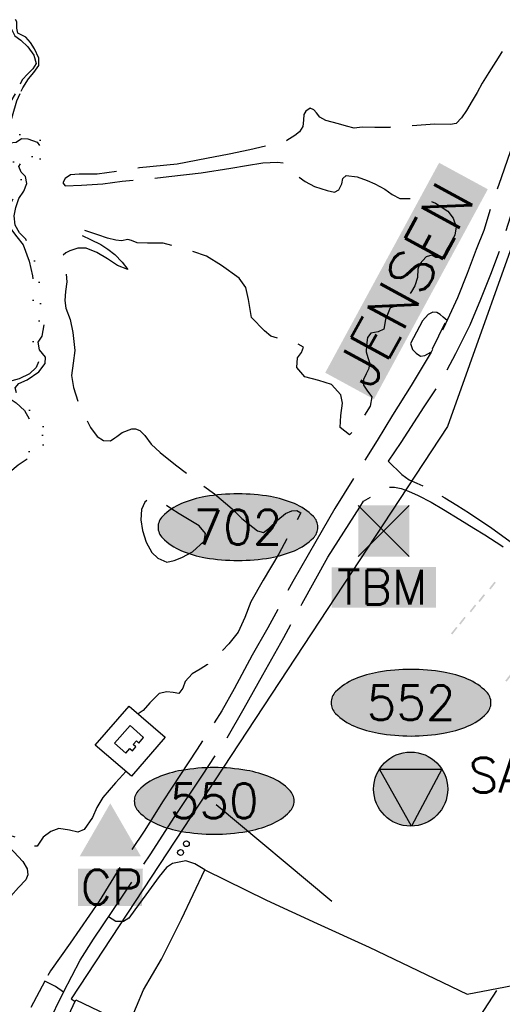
# Model space of a CAD drawing. Header units: feet. Extents: x 30669 to 99318, y 4696 to 26220.
# Tile 57 of 128: x 81908 to 82578, y 15383 to 16749. Entities that reach past the tile are written whole.
import ezdxf
from ezdxf.enums import TextEntityAlignment as Align

# ---------------------------------------------------------------- set-up
doc = ezdxf.new("R2010")
doc.units = ezdxf.units.FT
doc.header["$LTSCALE"] = 600
doc.header["$MEASUREMENT"] = 0
for name, pattern in [('AERO102', [0.4, 0.2, -0.05, 0, -0.05, 0, -0.05, 0, -0.05]), ('AERO5', [0.35, 0.3, -0.05]), ('DASHED', [0.75, 0.5, -0.25])]:
    doc.linetypes.add(name, pattern=pattern)
doc.layers.get('0').update_dxf_attribs({"linetype": 'CONTINUOUS'})
for name, color, linetype in [('ALAImisc', 253, 'CONTINUOUS'), ('ELIF', 253, 'CONTINUOUS'), ('ELIG', 253, 'CONTINUOUS'), ('ELIST', 2, 'CONTINUOUS'), ('ELIST-H', 2, 'CONTINUOUS'), ('ELTWR', 2, 'CONTINUOUS'), ('ELYSP', 251, 'CONTINUOUS'), ('ELYSU', 251, 'CONTINUOUS'), ('EMASK', 155, 'CONTINUOUS'), ('ESPH', 2, 'CONTINUOUS'), ('ESPV', 2, 'CONTINUOUS'), ('ESRGOV', 2, 'CONTINUOUS'), ('ETRGOV', 2, 'CONTINUOUS'), ('ETYSU-', 250, 'CONTINUOUS')]:
    doc.layers.add(name, color=color, linetype=linetype)
doc.styles.add('L100', font='simplex', dxfattribs={"height": 60})
doc.styles.add('L80', font='simplex', dxfattribs={"height": 48})

# ---------------------------------------------------------------- blocks, each defined once
blk = doc.blocks.new('MISC-OBJECT')
blk.add_circle((0, 0), 0.54)
blk = doc.blocks.new('Ovalid')
at = {"layer": 'EMASK'}
h = blk.add_hatch(color=256, dxfattribs=at)
edge = h.paths.add_edge_path()
edge.add_arc((0.1493, 0), 0.0355, 0, 44.8308)
edge.add_arc((0.0788, -0.0701), 0.135, 44.8308, 67.3801)
edge.add_arc((0.0313, -0.184), 0.2583, 67.3801, 80.2078)
edge.add_arc((0, -0.3655), 0.4425, 80.2078, 90)
edge.add_arc((0, -0.3655), 0.4425, 90, 99.7922)
edge.add_arc((-0.0313, -0.184), 0.2583, 99.7922, 112.6199)
edge.add_arc((-0.0788, -0.0701), 0.135, 112.6199, 135.1692)
edge.add_arc((-0.1493, 0), 0.0355, 135.1692, 180)
edge.add_arc((-0.1493, 0), 0.0355, 180, 224.8308)
edge.add_arc((-0.0788, 0.0701), 0.135, 224.8308, 247.3801)
edge.add_arc((-0.0313, 0.184), 0.2583, 247.3801, 260.2078)
edge.add_arc((0, 0.3655), 0.4425, 260.2078, 270)
edge.add_arc((0, 0.3655), 0.4425, 270, 279.7922)
edge.add_arc((0.0313, 0.184), 0.2583, 279.7922, 292.6199)
edge.add_arc((0.0788, 0.0701), 0.135, 292.6199, 315.1692)
edge.add_arc((0.1493, 0), 0.0355, 315.1692, 360)
blk.add_lwpolyline([(0.1848, 0, 0.198145), (0.1745, 0.025, 0.098709), (0.1307, 0.0544, 0.05603), (0.0753, 0.0706, 0.042752), (0, 0.077, 0.042752), (-0.0753, 0.0706, 0.05603), (-0.1307, 0.0544, 0.098709), (-0.1745, 0.025, 0.198145), (-0.1848, 0, 0.198145), (-0.1745, -0.025, 0.098709), (-0.1307, -0.0544, 0.05603), (-0.0753, -0.0706, 0.042752), (0, -0.077, 0.042752), (0.0753, -0.0706, 0.05603), (0.1307, -0.0544, 0.098709), (0.1745, -0.025, 0.198145)], format="xyb", close=True)
at = {"style": 'L80'}
blk.add_attdef('ID', text='', height=0.08, dxfattribs=at).set_placement((0, 0), align=Align.MIDDLE)
blk = doc.blocks.new('TBM')
at = {"layer": 'EMASK', "color": 155}
for points in [[(-0.0591, 0.0591), (-0.0591, -0.0591), (0.0591, 0.0591), (0.0591, -0.0591)], [(-0.1202, -0.0842), (-0.1202, -0.177), (0.1208, -0.0829), (0.1208, -0.177)]]:
    blk.add_solid(points, dxfattribs=at)
at = {"layer": 'ESPV'}
for p, q in [((-0.0591, -0.0591), (0.0591, 0.0591)), ((-0.0591, 0.0591), (0.0591, -0.0591))]:
    blk.add_line(p, q, dxfattribs=at)
at = {"layer": 'ESPV', "style": 'L80'}
blk.add_text('TBM', height=0.08, dxfattribs=at).set_placement((-0.108, -0.1701))
blk = doc.blocks.new('STS_CP')
at = {"layer": 'EMASK'}
blk.add_solid([(-0.0749, -0.0691), (-0.0749, -0.1553), (0.0753, -0.0691), (0.0734, -0.1553)], dxfattribs=at)
at = {"layer": 'ESPH'}
blk.add_solid([(0, 0.0818), (0.0709, -0.0409), (-0.0709, -0.0409)], dxfattribs=at)
at = {"layer": 'ESPH', "style": 'L80'}
blk.add_text('CP', height=0.08, dxfattribs=at).set_placement((-0.0684, -0.152))
blk = doc.blocks.new('traingulation monument')
at = {"layer": 'EMASK'}
h = blk.add_hatch(color=256, dxfattribs=at)
h.paths.add_polyline_path([(51.4, 0, 0.143643), (43.3, 27.8), (1.4, -51.4, 0.406305)])
h.paths.add_polyline_path([(-43.4, 27.6), (43.3, 27.8, 0.547722)])
h.paths.add_polyline_path([(-43.4, 27.6, 0.14236), (-51.4, 0, 0.422166), (1.4, -51.4)])
at = {"layer": 'ESRGOV', "linetype": 'Continuous'}
for p, q in [((-43.4, 27.6), (43.3, 27.8)), ((1.4, -51.4), (-43.4, 27.6)), ((43.3, 27.8), (1.4, -51.4))]:
    blk.add_line(p, q, dxfattribs=at)
at = {"layer": 'ESRGOV'}
blk.add_circle((0, 0), 51.4, dxfattribs=at)
at = {"layer": 'ESRGOV', "linetype": 'Continuous'}
blk.add_solid([(-43.4, 27.6), (43.3, 27.8), (1.4, -51.4)], dxfattribs=at)
blk = doc.blocks.new('FND-GOVT PRI TRI MON')
at = {"layer": 'EMASK', "xscale": 0.0016666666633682, "yscale": 0.0016666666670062, "zscale": 0.0016666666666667}
blk.add_blockref('traingulation monument', (0, 0), dxfattribs=at)

msp = doc.modelspace()

# ---------------------------------------------------------------- hatches: boundary and pattern name
at = {"layer": 'ELIST', "linetype": 'DASHED'}
h = msp.add_hatch(color=256, dxfattribs=at)
h.paths.add_polyline_path([(82904.3, 15747.5), (82897, 15738.1), (82898.9, 15736.7), (82906.2, 15746.1)])
h.paths.add_polyline_path([(82860.2, 15712), (82852.9, 15702.7), (82854.8, 15701.2), (82862.1, 15710.6)])
h.paths.add_polyline_path([(82832, 15679.5), (82824.7, 15670.1), (82826.5, 15668.7), (82833.8, 15678)])
h.paths.add_polyline_path([(82807.9, 15651), (82800.6, 15641.6), (82802.4, 15640.1), (82809.7, 15649.5)])
h.paths.add_polyline_path([(82783.5, 15605.8), (82776.2, 15596.4), (82778, 15595), (82785.4, 15604.4)])
h.paths.add_polyline_path([(82664.8, 15775.6), (82657.5, 15766.3), (82659.3, 15764.8), (82666.7, 15774.2)])
h.paths.add_polyline_path([(82690.4, 15806.5), (82683.1, 15797.1), (82684.9, 15795.7), (82692.2, 15805)])
h.paths.add_polyline_path([(82718.1, 15838.5), (82710.8, 15829.2), (82712.7, 15827.7), (82720, 15837.1)])
h.paths.add_polyline_path([(82642.8, 15904.2), (82635.5, 15894.9), (82637.3, 15893.4), (82644.6, 15902.8)])
h.paths.add_polyline_path([(82615, 15871.3), (82607.7, 15861.9), (82609.6, 15860.4), (82616.9, 15869.8)])
h.paths.add_polyline_path([(82589.3, 15841.6), (82582, 15832.2), (82583.9, 15830.8), (82591.2, 15840.2)])
h.paths.add_polyline_path([(82514, 15907), (82506.7, 15897.7), (82508.5, 15896.2), (82515.8, 15905.6)])
h.paths.add_polyline_path([(82525.3, 15920.8), (82518, 15911.5), (82519.8, 15910), (82527.1, 15919.4)])
h.paths.add_polyline_path([(82539.9, 15937.8), (82532.6, 15928.4), (82534.4, 15927), (82541.7, 15936.3)])
h.paths.add_polyline_path([(82552.1, 15952.2), (82544.8, 15942.8), (82546.7, 15941.3), (82554, 15950.7)])
h.paths.add_polyline_path([(82567, 15969.5), (82559.7, 15960.1), (82561.6, 15958.7), (82568.9, 15968.1)])
at = {"layer": 'ELIST-H'}
h = msp.add_hatch(color=256, dxfattribs=at)
h.paths.add_polyline_path([(80251.7, 22785.7), (80269.8, 22785.7), (80269.8, 22779.3), (80251.7, 22779.3)])
h.paths.add_polyline_path([(80004.3, 21959.2), (80011.4, 21965.6), (80017.6, 21958.7), (80010.6, 21952.3)])
h.paths.add_polyline_path([(79978.6, 23122.5), (79967.6, 23102.4), (79977, 23097.2), (79988, 23117.3)])
h.paths.add_polyline_path([(80152.6, 22986.3), (80151, 22970.6), (80160.8, 22969.6), (80162.4, 22985.3)])
h.paths.add_polyline_path([(80133.4, 22941.6), (80131.6, 22921.3), (80142.7, 22920.4), (80144.5, 22940.6)])
h.paths.add_polyline_path([(80137, 22967.5), (80135.1, 22945.3), (80144.5, 22944.5), (80146.5, 22966.7)])
h.paths.add_polyline_path([(80343.7, 22815.7), (80443.5, 22817.2), (80443.9, 22789.2), (80438.6, 22789.2), (80438.8, 22776.4), (80422, 22776.2), (80421.8, 22790), (80344.1, 22788.8)])
h.paths.add_polyline_path([(80149.1, 22806.3), (80148.6, 22784), (80158.2, 22783.7), (80158.8, 22806.1)])
h.paths.add_polyline_path([(80173, 22785.3), (80249.2, 22785.8), (80249, 22815.8), (80172.8, 22815.2)])
h.paths.add_polyline_path([(79872.2, 22585.5), (79874.9, 22565.1), (79886.8, 22566.6), (79884.1, 22587.1)])
h.paths.add_polyline_path([(79999.8, 22809.4), (80074.2, 22811.5), (80075.1, 22779.1), (80000.8, 22777.1)])
h.paths.add_polyline_path([(79547.3, 23723.4), (79606.4, 23720.4), (79609.2, 23775.7), (79582.4, 23777), (79581.6, 23760), (79549.2, 23761.7)])
h.paths.add_polyline_path([(79881.7, 23090.5), (79833.9, 23077.1), (79844.5, 23039.2), (79858.7, 23043.2), (79862.7, 23029), (79881.6, 23034.4), (79874.9, 23058.1), (79889.6, 23062.2)])
h.paths.add_polyline_path([(79708.5, 22977.3), (79726.4, 22961.9), (79733.5, 22970.3), (79715.6, 22985.7)])
h.paths.add_polyline_path([(79717.2, 22917.4), (79717, 22866.3), (79677.4, 22866.5), (79677.5, 22890.2), (79681.9, 22890.2), (79682, 22917.6)])
h.paths.add_polyline_path([(79727.4, 22821.1), (79748.1, 22816.8), (79744.5, 22799.4), (79723.8, 22803.7)])
h.paths.add_polyline_path([(79610.6, 22805.7), (79627.5, 22814.5), (79633.7, 22802.6), (79616.8, 22793.8)])
h.paths.add_polyline_path([(79625.6, 22776.7), (79606.4, 22699.9), (79574.7, 22707.8), (79593.9, 22784.6)])
h.paths.add_polyline_path([(79120.3, 22412.8), (79112.9, 22375.1), (79153.6, 22367.1), (79158.2, 22390.6), (79160.9, 22390.1), (79163.7, 22404.2)])
h.paths.add_polyline_path([(79525.2, 21998.8), (79529.1, 21985.1), (79537.8, 21987.6), (79534, 22001.3)])
h.paths.add_polyline_path([(79581.5, 22004), (79601.6, 22008), (79605.7, 21987.6), (79585.6, 21983.6)])
h.paths.add_polyline_path([(79541.6, 21985.8), (79575.2, 21994.8), (79581.1, 21972.7), (79547.5, 21963.7)])
h.paths.add_polyline_path([(79364.9, 22001.6), (79351.1, 21984.3), (79360.7, 21976.7), (79374.4, 21993.9)])
h.paths.add_polyline_path([(79307.2, 22006.9), (79303.6, 21989.3), (79321.6, 21985.6), (79325.2, 22003.1)])
h.paths.add_polyline_path([(79123.8, 21935.6), (79148, 21907.6), (79140.6, 21901.2), (79116.4, 21929.2)])
h.paths.add_polyline_path([(79216, 21875.7), (79248.3, 21822.7), (79236, 21815.2), (79203.7, 21868.2)])
h.paths.add_polyline_path([(79415.6, 21685.9), (79396, 21669.1), (79403.5, 21660.3), (79423.2, 21677.1)])
h.paths.add_polyline_path([(79645.6, 21554.6), (79633.9, 21547), (79639.8, 21537.9), (79651.5, 21545.5)])
h.paths.add_polyline_path([(79585.5, 21527.4), (79566.7, 21520.6), (79572.9, 21503.4), (79591.7, 21510.1)])
h.paths.add_polyline_path([(79561.3, 21507.7), (79555.1, 21461.7), (79528, 21465.4), (79534.3, 21511.3)])
h.paths.add_polyline_path([(79591.1, 21443.3), (79612.1, 21409.2), (79593.8, 21397.8), (79572.8, 21431.9)])
h.paths.add_polyline_path([(79617.2, 21401.2), (79638.4, 21369), (79622.9, 21358.9), (79601.8, 21391)])
h.paths.add_polyline_path([(79661.3, 21364.4), (79620.8, 21343.1), (79630.3, 21325), (79670.8, 21346.3)])
h.paths.add_polyline_path([(79657.7, 21296), (79684.2, 21259.3), (79663.3, 21244.2), (79636.8, 21280.9)])
h.paths.add_polyline_path([(79701.8, 21233.3), (79728.7, 21196.3), (79707.3, 21180.7), (79680.4, 21217.7)])
h.paths.add_polyline_path([(79792.7, 21322.3), (79821.9, 21260.9), (79832.1, 21265.7), (79826.9, 21276.6), (79829.9, 21278), (79808.6, 21322.6), (79804.2, 21320.5), (79801.4, 21326.4)])
h.paths.add_polyline_path([(79815.1, 21255.9), (79830.5, 21228.6), (79841.7, 21235), (79826.3, 21262.3)])
h.paths.add_polyline_path([(79773.6, 21229.3), (79747.3, 21204.7), (79727.6, 21225.7), (79753.9, 21250.3)])
h.paths.add_polyline_path([(79747.1, 21171.2), (79771.6, 21134.5), (79751, 21120.7), (79726.4, 21157.3)])
h.paths.add_polyline_path([(79792.1, 21104), (79821.3, 21069.7), (79802, 21053.4), (79772.9, 21087.7)])
h.paths.add_polyline_path([(79839.6, 21045.7), (79868.3, 21009.7), (79847.8, 20993.4), (79819.1, 21029.4)])
h.paths.add_polyline_path([(79891.5, 20980), (79916.4, 20949.8), (79898, 20934.5), (79873.1, 20964.7)])
h.paths.add_polyline_path([(79945.2, 20924.6), (79967.6, 20889.8), (79946.8, 20876.4), (79924.3, 20911.2)])
h.paths.add_polyline_path([(80013.1, 20803.2), (80020.4, 20787.5), (80029.9, 20792), (80027.4, 20797.1), (80037.5, 20801.8), (80032.7, 20812), (80024.7, 20808.3), (80024.6, 20808.6)])
h.paths.add_polyline_path([(79972.1, 20974.1), (80009.8, 20929.3), (79997.8, 20919.2), (79960.1, 20964.1)])
h.paths.add_polyline_path([(80041.9, 20897.2), (80004.1, 20870), (80019.3, 20848.8), (80057.1, 20876)])
h.paths.add_polyline_path([(80013.9, 20843.4), (79981.9, 20823.7), (79996.7, 20799.7), (80028.7, 20819.5)])
h.paths.add_polyline_path([(80134.9, 20728.8), (80071.9, 20688), (80048.1, 20724.7), (80111.1, 20765.6)])
h.paths.add_polyline_path([(80222.7, 20592.4), (80187.9, 20573), (80172.4, 20600.7), (80207.2, 20620.1)])
h.paths.add_polyline_path([(79549.4, 20420.7), (79567.2, 20348.9), (79603.9, 20358), (79586.1, 20429.8)])
h.paths.add_polyline_path([(79744, 20288.6), (79744.6, 20269.4), (79760.2, 20269.9), (79759.6, 20289.1)])
h.paths.add_polyline_path([(79736.5, 20320.9), (79731.6, 20366), (79755.4, 20368.6), (79755.1, 20371.4), (79771, 20373.1), (79773.9, 20345.9), (79764, 20344.8), (79766.2, 20324.1)])
h.paths.add_polyline_path([(79918.1, 20440.9), (79836.2, 20440.2), (79836.4, 20409), (79864.8, 20409.2), (79864.9, 20401.6), (79895.9, 20401.9), (79895.9, 20409.6), (79918.4, 20409.8)])
h.paths.add_polyline_path([(79916.6, 20461.4), (79929.3, 20462.4), (79930.2, 20451.3), (79917.4, 20450.3)])
h.paths.add_polyline_path([(79245.4, 20912.4), (79236.5, 20905.1), (79244, 20895.9), (79252.9, 20903.3)])
h.paths.add_polyline_path([(79217.4, 20949.4), (79179.6, 20919.1), (79203.5, 20889.1), (79241.4, 20919.4)])
h.paths.add_polyline_path([(78981.1, 20919.8), (78976, 20855.2), (79009.5, 20852.6), (79007.8, 20831.5), (79051.4, 20828), (79053.6, 20855.6), (79024.6, 20857.9), (79025.9, 20875.3), (79010.4, 20876.6), (79013.6, 20917.2)])
h.paths.add_polyline_path([(78709.4, 21050.1), (78695.6, 21040.7), (78703.4, 21029.2), (78717.2, 21038.6)])
h.paths.add_polyline_path([(78744.3, 21075.1), (78695, 21041.2), (78675.6, 21069.4), (78690.6, 21079.8), (78703, 21061.7), (78737.3, 21085.3)])
h.paths.add_polyline_path([(78515.5, 20729.7), (78490.1, 20700.1), (78482.4, 20706.7), (78487.2, 20712.4), (78476.8, 20721.4), (78498, 20746.2), (78505.8, 20739.5), (78505, 20738.6)])
h.paths.add_polyline_path([(78504, 20774.3), (78517.5, 20761.1), (78510.2, 20753.5), (78496.6, 20766.7)])
h.paths.add_polyline_path([(78496.4, 20799.9), (78529.4, 20770.1), (78522.5, 20762.4), (78489.5, 20792.3)])
h.paths.add_polyline_path([(78070.7, 20134), (78112.2, 20138.9), (78115.6, 20109.9), (78074.1, 20105)])
h.paths.add_polyline_path([(80270.4, 20460.2), (80289.6, 20424.9), (80281.9, 20420.7), (80286.2, 20412.7), (80270.3, 20404.1), (80246.8, 20447.5)])
h.paths.add_polyline_path([(80172.6, 20195.6), (80189.9, 20161.3), (80183.3, 20158), (80166, 20192.3)])
h.paths.add_polyline_path([(79019.2, 20100.1), (79009.2, 20044.9), (79056.5, 20036.4), (79065.7, 20091.8)], flags=17)
h.paths.add_polyline_path([(78920.8, 20087.7), (78913.3, 20048.5), (78938, 20043.8), (78945.5, 20083)], flags=17)
h.paths.add_polyline_path([(78654.5, 20038.6), (78694, 20033.2), (78698.9, 20071.9), (78682.6, 20074.2), (78681.5, 20066.4), (78658.7, 20069.5)], flags=17)
h.paths.add_polyline_path([(78667.1, 20153), (78661.9, 20127.9), (78675.7, 20125.1), (78680.7, 20150.4)], flags=17)
h.paths.add_polyline_path([(78669.1, 20182), (78698.2, 20161.5), (78687.5, 20146.3), (78658.4, 20166.8)], flags=17)
h.paths.add_polyline_path([(78684.7, 20108.6), (78687.4, 20128.2), (78678.3, 20129.5), (78675.6, 20109.9)], flags=17)
h.paths.add_polyline_path([(78722.2, 20136.2), (78719.6, 20113.6), (78742.1, 20111.1), (78744.7, 20133.7)], flags=17)
h.paths.add_polyline_path([(78719, 20188.8), (78730.3, 20204.3), (78717, 20214), (78705.7, 20198.5)], flags=17)
h.paths.add_polyline_path([(78782.2, 20207.4), (78772.7, 20194.7), (78782.5, 20187.3), (78792.1, 20200)], flags=17)
h.paths.add_polyline_path([(78784.2, 20187.9), (78775.1, 20175.9), (78785.5, 20168), (78794.5, 20180.2)], flags=17)
h.paths.add_polyline_path([(78742.9, 20096.6), (78740.3, 20074.1), (78714.7, 20077), (78715.7, 20085.6), (78716.7, 20085.5), (78718.3, 20099.5)], flags=17)
h.paths.add_polyline_path([(83136.4, 21835.4), (83173.3, 21813.2), (83158.9, 21789.3), (83122.1, 21811.5)])
h.paths.add_polyline_path([(83214.9, 21805.5), (83236.7, 21802.9), (83234.5, 21785.1), (83212.7, 21787.7)])
h.paths.add_polyline_path([(82263.6, 22332.6), (82255, 22257.1), (82293.1, 22252.8), (82301.7, 22328.3)])
h.paths.add_polyline_path([(82210.5, 22286.1), (82207.9, 22261.2), (82230.8, 22258.8), (82233.4, 22283.7)])
h.paths.add_polyline_path([(82136, 22158.2), (82133.8, 22085), (82097.5, 22086.1), (82099.6, 22159.3)])
h.paths.add_polyline_path([(82776.5, 22178.9), (82774.4, 22160.2), (82757.5, 22162.1), (82759.6, 22180.8)])
h.paths.add_polyline_path([(82846.7, 22156.3), (82804, 22163.9), (82801, 22147.3), (82780.5, 22150.9), (82777.2, 22132.6), (82797.2, 22129), (82795.4, 22119.3), (82837.5, 22111.8), (82838.8, 22119.3), (82845, 22118.2), (82848, 22135.2), (82843.1, 22136.1)])
h.paths.add_polyline_path([(82471.8, 22190.9), (82553.3, 22193.3), (82555.2, 22125.4), (82509.9, 22124.1), (82509.7, 22130), (82492.1, 22129.5), (82492, 22135.4), (82473.4, 22134.9)])
h.paths.add_polyline_path([(82469, 22274.9), (82532.3, 22276.3), (82533, 22244.8), (82469.7, 22243.4)])
h.paths.add_polyline_path([(82673.1, 22828.5), (82743.9, 22830.3), (82744.7, 22801.2), (82673.8, 22799.3)])
h.paths.add_polyline_path([(82585.2, 22834.5), (82589, 22823.7), (82579.2, 22820.2), (82575.4, 22831)])
h.paths.add_polyline_path([(82452.7, 22948.6), (82464.2, 22936.6), (82455.1, 22927.8), (82443.5, 22939.8)])
h.paths.add_polyline_path([(82321.8, 23031.3), (82323.2, 22890.4), (82279.3, 22890), (82277.9, 23030.8)])
h.paths.add_polyline_path([(78771, 16765.8), (78790.5, 16764.5), (78791.5, 16779.8), (78771.9, 16781)])
h.paths.add_polyline_path([(78780.4, 17113.5), (78797.9, 17112.7), (78797.1, 17095.1), (78779.6, 17095.9)])
h.paths.add_polyline_path([(78796.2, 17142.9), (78796.2, 17151.2), (78789.2, 17151.2), (78789.2, 17142.9)])
h.paths.add_polyline_path([(78795.5, 17192.9), (78795.6, 17184.1), (78789.3, 17184), (78789.2, 17192.8)])
h.paths.add_polyline_path([(78805.1, 17295), (78806, 17311.9), (78788.8, 17312.8), (78787.9, 17295.9)])
h.paths.add_polyline_path([(78797.8, 17342.6), (78798, 17351.5), (78804.7, 17351.3), (78804.5, 17342.4)])
h.paths.add_polyline_path([(78798.4, 17392.1), (78798.3, 17384), (78804.9, 17384), (78805, 17392)])
h.paths.add_polyline_path([(78967.4, 17284.8), (78967.4, 17276.5), (78973.4, 17276.4), (78973.5, 17284.8)])
h.paths.add_polyline_path([(78967.3, 17244), (78966.7, 17235.2), (78973.8, 17234.7), (78974.3, 17243.4)])
h.paths.add_polyline_path([(78958.4, 17205.4), (78957.6, 17188.6), (78975.1, 17187.8), (78975.5, 17204.6)])
h.paths.add_polyline_path([(78921.8, 17118.2), (78932.3, 17114.6), (78935.2, 17125), (78925.3, 17128.4)])
h.paths.add_polyline_path([(79714.9, 18055.8), (79682.8, 18017.8), (79735.1, 17973.5), (79755.3, 17997.8), (79718.2, 18029.1), (79730, 18043.1)])
h.paths.add_polyline_path([(80106.1, 16637.9), (80138.5, 16614.4), (80151, 16631.7), (80135.8, 16642.7), (80137.5, 16645.1), (80124, 16654.9), (80122.4, 16652.7), (80118.8, 16655.3)])
h.paths.add_polyline_path([(80213.8, 17943.9), (80200.4, 17928.2), (80207.1, 17922.5), (80208.5, 17924.2), (80216.2, 17917.6), (80228.2, 17931.7)])
edge = h.paths.add_edge_path(flags=17)
edge.add_line((78780.2, 20205.9), (78783.5, 20210.1))
edge.add_line((78783.5, 20210.1), (78780.2, 20205.9))
edge.add_line((78780.2, 20205.9), (78770.6, 20213.3))
edge.add_line((78770.6, 20213.3), (78773.9, 20217.5))
edge = h.paths.add_edge_path(flags=17)
edge.add_line((78778.7, 20183.2), (78782.1, 20187.6))
edge.add_line((78782.1, 20187.6), (78778.7, 20183.2))
edge.add_line((78778.7, 20183.2), (78769.7, 20190))
edge.add_line((78769.7, 20190), (78773, 20194.4))
h.paths.add_polyline_path([(78778.7, 20183.2), (78782.1, 20187.6)], flags=16)
edge = h.paths.add_edge_path()
edge.add_line((78784.4, 20168.9), (78780.4, 20163.5))
edge.add_line((78780.4, 20163.5), (78771.5, 20170.3))
edge.add_line((78771.5, 20170.3), (78775.6, 20175.6))
edge.add_line((79062.6, 20072.8), (79071.7, 20071.3))
edge.add_line((79071.7, 20071.3), (79064.7, 20029.3))
edge.add_line((79064.7, 20029.3), (79010.5, 20039))
edge.add_line((79010.5, 20039), (79011.5, 20044.5))
edge.add_line((78937.1, 20043.9), (78937, 20043.1))
edge.add_line((78937, 20043.1), (78913.8, 20047.6))
edge.add_line((78913.8, 20047.6), (78913.9, 20048.3))
edge.add_line((78655, 20042.5), (78649.2, 20043.3))
edge.add_line((78649.2, 20043.3), (78650.6, 20053.2))
edge.add_line((78650.6, 20053.2), (78656.4, 20052.4))
edge.add_line((78780.1, 20227.4), (78773, 20218.2))
edge.add_line((78773, 20218.2), (78785.9, 20208.2))
edge.add_line((78785.9, 20208.2), (78796.8, 20223.5))
edge.add_line((78796.8, 20223.5), (78791.7, 20227.4))
h.paths.add_polyline_path([(82333.1, 22928.9), (82388.3, 22929), (82388.3, 22947), (82333.1, 22946.9)], flags=9)

# ---------------------------------------------------------------- linework, layer by layer
at = {"layer": 'ALAImisc', "linetype": 'Continuous', "elevation": -54.7, "flags": 128}
msp.add_lwpolyline([(82569.7, 15402.7), (82552.6, 15376.4), (82522, 15330.2), (82938.7, 14975.9), (82963.1, 15004.7), (82974.5, 15014.9), (83111.3, 15171.6), (83131.4, 15191.4), (83150.5, 15203.7), (83170.6, 15212.1), (83195.5, 15216.7), (83218.9, 15216.9), (83241.9, 15212.4), (83261.7, 15205), (83290.1, 15188.7)], dxfattribs=at)
at = {"layer": 'ELIF', "linetype": 'Continuous', "elevation": -54.7, "flags": 128}
for points in [[(82764.5, 16532.1), (82621.5, 16520.1), (82501.8, 16184.5), (81979.6, 15391.1), (81985.1, 15387.1)], [(82180.6, 15660.5), (82341.2, 15526.6)]]:
    msp.add_lwpolyline(points, dxfattribs=at)
msp.add_lwpolyline([(82059.9, 15797.1), (82109.9, 15754), (82063.1, 15699.8), (82013.1, 15742.8), (82059.9, 15797.1)], close=True, dxfattribs=at)
at = {"layer": 'ELIG', "linetype": 'Continuous', "elevation": -54.7, "flags": 128}
msp.add_lwpolyline([(82498.3, 16327.9), (82480.8, 16291.9)], dxfattribs=at)
at = {"layer": 'ELIST', "linetype": 'Continuous', "elevation": -54.7, "flags": 128}
for points in [[(82061.4, 15769.9), (82039.9, 15745.7), (82055.5, 15731.7), (82061.1, 15738.3), (82064.9, 15735), (82069.5, 15740.3), (82065.6, 15743.6), (82070.2, 15748.7), (82073.5, 15745.7), (82080.2, 15753.2), (82061.4, 15769.9)], [(82050.9, 15358.7), (82012, 15277.1), (81963.9, 15299.9), (81978.1, 15329.7), (81961.5, 15337.6), (81986.2, 15389.5), (82050.9, 15358.7)]]:
    msp.add_lwpolyline(points, close=True, dxfattribs=at)
at = {"layer": 'ELTWR', "linetype": 'AERO102', "elevation": -54.7, "flags": 128}
for points in [[(81910.4, 16649.8), (81912.6, 16654.5), (81920.6, 16666.9), (81927.6, 16675.7), (81934.6, 16685.3), (81934.8, 16695.5), (81928.9, 16708.4), (81923.2, 16717), (81916.5, 16724.7), (81912, 16726.9), (81905.4, 16730.3), (81904, 16737.2), (81904.1, 16746), (81899.7, 16753.8), (81895.1, 16758.5), (81893.6, 16766.7), (81896.6, 16771), (81902.4, 16775.1), (81906.8, 16783.6), (81907, 16793.2), (81905.7, 16800.4), (81909.3, 16807.7), (81918.4, 16818.9), (81922.3, 16826), (81927.2, 16838.1), (81931.8, 16850.4), (81933.9, 16863.7), (81932.3, 16874.7), (81933.9, 16881.4), (81938.5, 16883), (81947.3, 16881.6), (81958.8, 16876.2), (81968.6, 16869.8), (81980.4, 16864.5), (81988.9, 16866.3), (81999.7, 16870.5), (82010.6, 16874.9), (82020.6, 16881.2), (82028.2, 16890.6), (82036.5, 16902.9), (82042.6, 16914.4), (82045.5, 16924), (82045.4, 16936.9), (82042.1, 16948.5), (82035, 16954.7), (82034.1, 16959.9), (82039.7, 16967), (82048.6, 16975), (82055.9, 16980.9), (82064.1, 16985.6), (82067.6, 16986.6), (82071.4, 16991), (82073.3, 17001.3), (82077.7, 17015), (82076.3, 17018.3), (82070.4, 17015.2), (82067.9, 17008.2), (82063.6, 17000.4), (82054.6, 16989.7), (82044.8, 16984.1), (82031.7, 16977.7), (82025, 16969.8), (82019, 16959.5), (82020.5, 16950.4), (82028.7, 16942.6), (82033.9, 16937.7), (82036.3, 16925.9), (82034.7, 16915.3), (82035.7, 16907.1), (82030.6, 16901.9), (82025.5, 16894.4), (82016.1, 16883.4), (82005.8, 16880.6), (81998.1, 16880.3), (81992.8, 16875.5), (81986.5, 16868.8), (81978, 16871.1), (81967.2, 16878.9), (81953.9, 16888.4), (81939.6, 16894.4), (81929.6, 16893), (81926, 16887.1), (81923.8, 16881.3), (81920.8, 16876.7), (81923.5, 16870.9), (81926.1, 16861.7), (81923.9, 16850.4), (81918, 16840.5), (81913.2, 16834.2), (81913, 16827.3), (81910.1, 16821.8), (81903.9, 16816.7), (81897.7, 16807.1), (81893.8, 16797.7), (81898.6, 16791.5), (81901.5, 16788.2), (81897.4, 16781.8), (81890.2, 16776.5), (81886.8, 16770), (81886.2, 16758.1), (81890.6, 16751.6), (81894.9, 16739.4), (81901.5, 16726.6), (81909.8, 16720.4), (81919.6, 16711.2), (81928, 16699.7), (81931.1, 16688.1), (81926.3, 16680.9), (81919.3, 16673.8), (81911.4, 16665.2), (81904.1, 16650.1), (81903.5, 16649.1)], [(81901.8, 16646.1), (81896, 16636), (81891.8, 16621.6), (81887.5, 16604.9), (81885.6, 16595.1), (81888.3, 16583.8), (81893.9, 16578), (81903.4, 16579.2), (81910.8, 16584.2), (81919.5, 16583.6), (81932.3, 16578.8), (81941.3, 16568), (81937.1, 16559.8), (81929.8, 16557.3), (81922.1, 16560.4), (81912.4, 16561.6), (81901.4, 16555), (81896.5, 16546.6), (81905.9, 16536.5), (81910.3, 16527.9), (81907.7, 16514.7), (81900.3, 16503.5), (81893.6, 16489.7), (81891.5, 16476.8), (81894.2, 16470), (81896.9, 16457.2), (81904.4, 16447.5), (81912.9, 16436.5), (81921.1, 16414), (81925.9, 16393.4), (81927.8, 16374.6), (81926.2, 16364.4), (81928, 16352.6), (81932.2, 16343.3), (81935.5, 16334.9), (81933.6, 16321.2), (81929.4, 16307.7), (81926.3, 16300.9), (81928.3, 16292.4), (81933.3, 16283.5), (81935.1, 16276.9), (81931.2, 16266.5), (81922, 16257.6), (81907.3, 16250.9), (81892.2, 16246.5), (81887.8, 16240.5), (81888.3, 16229.4), (81893.5, 16223.8), (81903.2, 16217.7), (81915, 16206.7), (81923, 16192.7), (81930.3, 16181.2), (81937.3, 16177.1), (81940.3, 16172.1), (81935.4, 16164), (81921, 16150), (81905.5, 16139.3), (81892.5, 16130.2), (81882.4, 16117.9), (81877.9, 16105.3), (81878.9, 16097.7), (81880.9, 16087.1), (81882.7, 16079.4), (81880.3, 16066.2), (81872.6, 16054.4), (81868.1, 16048.9), (81863.5, 16043.3), (81855.5, 16039.5), (81847.2, 16039.9), (81834.9, 16039.9), (81828.3, 16036.9), (81820.3, 16034.3), (81814, 16033.1), (81809.8, 16030.1), (81803.7, 16027.5), (81801, 16021.4), (81801.5, 16016), (81798.8, 16010.9), (81795, 16005.3), (81798.7, 15998.7), (81800.5, 15993.2), (81802.8, 15985.5), (81809.8, 15976.7), (81814.3, 15968), (81812.8, 15955.1), (81809.8, 15946), (81802.9, 15937.8), (81794.5, 15937.5), (81780, 15936.9), (81768.4, 15931.9), (81750.5, 15921.5), (81742.8, 15915.2), (81733.8, 15911.9), (81727.1, 15910.5), (81721, 15908.2), (81720.8, 15904.3), (81729.9, 15899.4)], [(81729.9, 15899.4), (81742.4, 15902.4), (81753.2, 15907.7), (81763.8, 15915.6), (81775.9, 15921.7), (81786.4, 15923), (81798.5, 15922.2), (81808.1, 15926.1), (81817, 15938), (81822.1, 15955), (81819.1, 15972), (81812.8, 15985.1), (81812.6, 16006.2), (81824.5, 16024.3), (81839.8, 16031.7), (81856.9, 16033.9), (81868.1, 16036.7), (81875.7, 16046.2), (81883.3, 16061.6), (81887.4, 16074), (81887.9, 16085.4), (81885.5, 16097.9), (81887.7, 16110.8), (81894.3, 16122), (81905.9, 16131.5), (81926.4, 16144.9), (81935.3, 16154.4), (81945.9, 16164), (81948.5, 16171.4), (81945.7, 16179), (81936.5, 16189.6), (81924, 16203.4), (81916.3, 16216.9), (81904.3, 16229.3), (81902, 16238.1), (81906.8, 16244.3), (81918.6, 16249.6), (81934.9, 16260.4), (81943.6, 16272.2), (81943.8, 16280.7), (81935.7, 16291), (81933.9, 16301.7), (81939.2, 16310.1), (81942, 16325.9), (81938.9, 16348), (81935.1, 16364.5), (81935.1, 16384.7), (81930.1, 16409.4), (81923.7, 16429.1), (81916.9, 16444.3), (81908, 16453.2), (81901.9, 16463.9), (81900.6, 16476.7), (81902.6, 16488.3), (81907.1, 16501.1), (81914, 16511), (81918.1, 16521.6), (81916.3, 16531.6), (81910.1, 16537.6), (81907, 16545.3), (81911.5, 16551.8), (81920.5, 16554.9), (81930.8, 16553.5), (81937.9, 16556.3), (81942, 16562.1), (81943, 16570.5), (81940.1, 16578.8), (81933.3, 16584.9), (81921.2, 16589.3), (81908.4, 16589.5), (81899.3, 16588.3), (81894.7, 16593), (81894.5, 16600.5), (81898.2, 16615.6), (81904.4, 16636.5), (81909, 16646.6)]]:
    msp.add_lwpolyline(points, dxfattribs=at)
at = {"layer": 'ELYSP', "linetype": 'Continuous', "elevation": -54.7, "flags": 128}
for points in [[(82130.7, 15271.6), (82078.3, 15295.8), (82060.4, 15357.1), (82079.9, 15403.5), (82105, 15446), (82132.7, 15501.3), (82165.3, 15569.7), (82250.7, 15528), (82320.8, 15495.5), (82393.1, 15462.7), (82529.3, 15397.3), (82613.7, 15413.5)], [(81947.2, 15356.1), (81968.9, 15400.1), (81957.7, 15408.3), (81943, 15415.7), (81923.7, 15378.8)]]:
    msp.add_lwpolyline(points, dxfattribs=at)
at = {"layer": 'ELYSU', "linetype": 'AERO5', "elevation": -54.7, "flags": 128}
for points in [[(82770.6, 16844.6), (82751.5, 16823.3), (82727.9, 16794.8), (82709, 16771.3), (82684.8, 16738.8), (82656.7, 16699.6), (82635.7, 16666.5), (82616.9, 16633.5), (82606.2, 16608.9), (82589.1, 16567.2), (82576.5, 16529.6), (82563.7, 16493.3), (82552.4, 16456.6), (82541.8, 16430.1), (82529, 16397), (82515.8, 16363.2), (82499.2, 16327), (82479.1, 16288), (82451.6, 16241.5), (82425.6, 16200.4), (82404.2, 16165.3), (82373.9, 16117), (82345.5, 16070.8), (82319.1, 16025), (82287, 15969.7), (82252.5, 15905.3), (82230.8, 15867.7), (82205.7, 15821.1), (82188.9, 15790.5), (82154.4, 15737.2), (82130.2, 15700.7), (82107.3, 15665.4), (82080.7, 15623.4), (82047.3, 15573.3), (82018.5, 15526.4), (81978.1, 15468.2), (81950.7, 15429.9), (81943, 15415.7)], [(82769.6, 16794.8), (82759.5, 16782.8), (82733.4, 16748.3), (82705.8, 16710.2), (82680.7, 16673.7), (82657.2, 16637.2), (82642.1, 16608.9), (82624.9, 16568), (82607.6, 16525.4), (82588.6, 16474.8), (82575.3, 16432.5), (82561.6, 16395.5), (82547.5, 16361), (82532.8, 16325), (82513.1, 16285.4), (82494.6, 16250.3), (82469.2, 16211.9), (82437.1, 16162.3), (82419.7, 16136.6), (82438.7, 16118.2), (82448.7, 16110.7), (82459.3, 16105.9), (82473.4, 16099.8), (82487, 16092.3), (82498, 16085.9), (82514.9, 16075.5), (82532.4, 16064.5), (82563.2, 16043.5), (82597.1, 16019.1), (82635.1, 15991.4), (82677.9, 15960.4), (82712.7, 15935), (82751.9, 15906.7), (82795.1, 15875.9), (82831.5, 15850.2), (82885, 15811.6), (82932.9, 15775.9), (82992.4, 15730.6), (83043.8, 15691.5), (83087.5, 15658), (83119.6, 15634.1), (83162.5, 15603.6)], [(82577.7, 16704.6), (82576.9, 16703.4), (82568.9, 16691), (82559.4, 16675.8), (82550, 16660.7), (82543, 16647.8), (82536, 16636.1), (82528.2, 16622.8), (82521.3, 16612.8), (82514.1, 16604.9), (82506.2, 16603.7), (82484.2, 16603.8), (82448.6, 16601.6), (82421.5, 16599.5), (82401, 16599.4), (82383.5, 16599.6), (82372.5, 16598.6), (82361.5, 16601.1), (82350.8, 16604.6), (82333.2, 16608.9), (82324.6, 16613.7), (82320.1, 16619.7), (82316.4, 16623.8), (82311.3, 16626.3), (82305.1, 16622.2), (82302.3, 16617.4), (82301.9, 16609.7), (82301.1, 16600.9), (82296.5, 16593.5), (82289.8, 16588.3), (82278.9, 16581.2), (82267.7, 16576.9), (82251.6, 16573.9), (82227.6, 16568.5), (82198.8, 16562.3), (82167.4, 16556.4), (82126.7, 16548.5), (82074.6, 16543.5), (82044.1, 16538.4), (82015.7, 16534.6), (81990.7, 16534.5), (81978.7, 16533.7), (81971.1, 16528.7), (81968, 16522.6), (81971.2, 16518.6), (81993.9, 16519.3), (82023.6, 16521.3), (82050.5, 16525), (82083, 16527.6), (82115.1, 16531.4), (82160, 16536.3), (82201.4, 16543.1), (82223, 16546.6), (82245.4, 16550.3), (82266, 16551.2), (82274.9, 16550.4), (82280.6, 16545.9), (82290, 16534.8), (82304.4, 16524.5), (82317.4, 16517.3), (82334.7, 16512.1), (82344.9, 16509.7), (82350.9, 16512.7), (82355, 16521), (82356.7, 16528.5), (82361.1, 16532.6), (82376.7, 16531), (82390.5, 16525.9), (82400.8, 16521.2), (82415.1, 16513.8), (82424.9, 16506.5), (82435.8, 16501.1), (82453.1, 16501.1), (82468.6, 16500.1), (82485.3, 16494.6), (82502.2, 16483.5), (82509.9, 16473.8), (82514, 16461.6), (82511.8, 16450.2), (82505.5, 16438), (82500.1, 16428.8), (82497.1, 16422.4), (82493.2, 16418.5), (82485.7, 16419), (82480, 16422.5), (82472.2, 16420.2), (82463.4, 16410.2), (82460.6, 16402.8), (82460.4, 16391.2), (82456.5, 16379.9), (82452, 16371.8), (82446.7, 16364), (82439.4, 16355.9), (82432.4, 16352.3), (82422.1, 16349.3), (82415.6, 16333.3), (82413.5, 16319.7), (82405.5, 16315.8), (82395.6, 16314.2), (82390.7, 16308.1), (82389.3, 16297.6), (82389.2, 16288.4), (82391.1, 16280.4), (82393.7, 16273.5), (82392.6, 16265.3), (82388.9, 16257.8), (82385.1, 16250.1), (82385.2, 16242), (82390.9, 16233.9), (82396.9, 16225.7), (82394.4, 16212.7), (82382, 16192.6), (82373.2, 16180.3), (82366, 16173.2), (82353.1, 16183.5), (82354, 16199.8), (82356.2, 16217.2), (82353.9, 16228.8), (82340.9, 16243), (82323.1, 16248.6), (82304, 16253.6), (82292.9, 16266.6), (82293.6, 16280.1), (82299.2, 16287.3), (82301.8, 16294.9), (82293.6, 16299.4), (82273.1, 16304.8), (82256.6, 16309.9), (82248, 16317.3), (82230, 16335.9), (82225.5, 16360.6), (82221.8, 16377.4), (82212.9, 16390.5), (82188.3, 16408), (82167.4, 16420.7), (82138.6, 16431.1), (82107.2, 16438.8), (82085.4, 16439.1), (82071.3, 16439.4), (82063.5, 16442.6), (82058.3, 16443.8), (82049.4, 16442), (82041.8, 16443.1), (82030.2, 16445.9), (82016.8, 16450.4), (81998.5, 16456.3)], [(81995, 16449.6), (82006.4, 16444.1), (82020.7, 16437.3), (82030.3, 16430.8), (82040, 16423.1), (82050.5, 16412.8), (82058.4, 16402.2), (82044.1, 16407.8), (82029.8, 16417.3), (82015.1, 16426), (82000.4, 16431.9), (81989, 16431.8), (81977.8, 16428.4), (81972, 16425.4), (81964, 16418), (81967.4, 16410.6), (81972.2, 16399.3), (81973.7, 16385.1), (81971.9, 16372.1), (81970.9, 16359.2), (81972, 16348.9), (81978, 16333.2), (81981.8, 16314.9), (81984.9, 16290), (81982.2, 16272.3), (81980, 16255.6), (81982.7, 16239), (81990.4, 16215.3), (81998.6, 16198.5), (82006.5, 16183.4), (82015.5, 16170.6), (82024.3, 16165.5), (82034.1, 16164.6), (82040, 16168.9), (82043.1, 16170.7), (82050.6, 16176.2), (82063.8, 16181.4), (82068.9, 16181.6), (82074.7, 16179.1), (82081.8, 16172.3), (82090.4, 16160.3), (82103.2, 16148.8), (82124.5, 16131.4), (82154.8, 16108.8), (82178.7, 16091.1), (82202.9, 16070.6), (82216.4, 16057), (82238.2, 16040), (82246.3, 16037.5), (82254, 16043.4), (82266.2, 16055.5), (82277.1, 16064.1), (82285.8, 16067.8), (82292.7, 16068), (82298.4, 16064.9), (82289.6, 16048.4), (82267.7, 16007.9), (82246, 15971.5), (82228.9, 15941.7), (82220.7, 15919.9), (82211.4, 15899.4), (82198.5, 15883.4), (82187.8, 15872.5), (82182.2, 15872.5), (82177, 15867.5), (82168.8, 15854.8), (82158.4, 15848), (82147.4, 15841.8), (82137.7, 15831.1), (82134.4, 15821.7), (82128.9, 15814.5), (82121.1, 15815.9), (82112.2, 15816.9), (82101.9, 15814.5), (82088.9, 15801.4), (82079.6, 15790.8), (82072.7, 15786.1)], [(82501.3, 16331.6), (82495.8, 16336.1), (82491.5, 16340), (82487.2, 16342.9), (82481.4, 16343.2), (82475.2, 16340.1), (82467.1, 16331.2), (82450.3, 16300), (82453.4, 16291.3), (82458.4, 16286.3), (82464.6, 16282.4), (82470.5, 16283.1), (82478.9, 16287.8)], [(81968.9, 15400.1), (81992, 15444.7), (82010.4, 15473.8), (82050.1, 15532.2), (82089.3, 15590.5), (82123.4, 15643.8), (82161.7, 15701.2), (82193.9, 15749.7), (82219.5, 15794), (82245.7, 15840.2), (82274.8, 15892.3), (82300.2, 15939.2), (82335.8, 16003.3), (82380.1, 16072.8), (82385.3, 16081.3), (82418.7, 16100.4), (82428.2, 16100.5), (82437.5, 16098.5), (82447.8, 16094.9), (82461, 16089.2), (82479.1, 16079.7), (82496.3, 16069.5), (82519, 16055.6), (82538.6, 16043.8), (82553.6, 16034.3), (82577.3, 16019.2), (82617.4, 15988.9), (82652.2, 15963.9), (82683.9, 15941.4), (82706, 15925.3), (82735.5, 15903.5), (82770.2, 15876.4), (82814.8, 15845), (82858.8, 15814.5), (82900.6, 15785), (82946.7, 15752.4), (82981.9, 15726.7), (83012.6, 15703.2), (83042.3, 15680.5), (83078.4, 15652.3), (83100.5, 15634.3), (83124.6, 15616.7), (83138.1, 15607.1), (83144.8, 15601.9), (83153.9, 15593.2)], [(82083.7, 16024.1), (82091.4, 16010.2), (82100, 16001.9), (82112.3, 15996.6), (82122.7, 15998.7), (82133.1, 16003.1), (82148, 16010.9), (82164.2, 16025.5), (82166, 16036.5), (82157.3, 16047), (82138.9, 16057.9), (82129.3, 16063.4), (82117.7, 16071.1), (82106.5, 16079.2), (82095, 16082.7), (82087.4, 16084.2), (82081.7, 16079.9), (82077.3, 16069.6), (82076.4, 16055.3), (82078.5, 16040.7), (82083.7, 16024.1)], [(82055.3, 15706.5), (82051.5, 15701.6), (82041.2, 15690.5), (82023.4, 15670.4), (82015.4, 15656.3), (82009.1, 15642.7), (81997.7, 15625.8), (81988.8, 15622.2), (81977.5, 15624.9), (81962.3, 15627.4), (81951.5, 15623.1), (81940.8, 15615.2), (81932.2, 15602.8), (81923.1, 15602.8), (81906.7, 15613.6), (81893, 15617.9), (81888.3, 15612.4), (81891.6, 15603.2), (81900, 15594.8), (81912.5, 15581.3), (81918.6, 15571.1), (81919.4, 15563.1), (81916.6, 15556), (81906.7, 15545.3), (81896, 15533.5), (81889.3, 15529.4), (81880.3, 15532.4), (81869.7, 15534), (81861.5, 15533.1), (81855.6, 15534.6), (81852.6, 15534.3)], [(82165.3, 15569.7), (82151, 15578.2), (82138.8, 15582.5), (82129.7, 15580.6), (82120.3, 15578.5), (82111.7, 15573.2), (82101.7, 15560.5), (82083.2, 15535.3), (82068, 15514.4), (82059.5, 15503.1), (82052.4, 15498.1), (82047.3, 15498.3), (82041.7, 15498.2), (82031.5, 15504.9)]]:
    msp.add_lwpolyline(points, dxfattribs=at)
at = {"layer": 'ETYSU-', "color": 155}
msp.add_solid([(82399.8, 16222.5), (82557.8, 16513.7), (82332.2, 16259.3), (82490.2, 16550.4)], dxfattribs=at)

# ---------------------------------------------------------------- block references
at = {"layer": 'ALAImisc', "linetype": 'Continuous', "xscale": 7.499984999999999, "yscale": 7.499984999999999, "zscale": 7.499984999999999, "rotation": 1.155810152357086}
for p in [(82139.5, 15606.1, -54.7), (82131.4, 15593.9, -54.7)]:
    msp.add_blockref('MISC-OBJECT', p, dxfattribs=at)
at = {"layer": 'ESPH', "xscale": 600, "yscale": 600, "zscale": 600, "rotation": 2.3082248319e-05}
msp.add_blockref('Ovalid', (82178.1, 15665.5), dxfattribs=at).add_auto_attribs({'ID': '550'})
at = {"layer": 'ESPH', "xscale": 600, "yscale": 600, "zscale": 600}
msp.add_blockref('STS_CP', (82033.9, 15613), dxfattribs=at)
at = {"layer": 'ESPV', "xscale": 600, "yscale": 600, "zscale": 600, "rotation": 2.3082248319e-05}
msp.add_blockref('Ovalid', (82211, 16045.1, -54.7), dxfattribs=at).add_auto_attribs({'ID': '702'})
at = {"layer": 'ESPV', "xscale": 600, "yscale": 600, "zscale": 600}
msp.add_blockref('TBM', (82413.4, 16039.8), dxfattribs=at)
at = {"layer": 'ESRGOV', "xscale": 600, "yscale": 600, "zscale": 600, "rotation": 2.3082248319e-05}
msp.add_blockref('Ovalid', (82451.3, 15801.7), dxfattribs=at).add_auto_attribs({'ID': '552'})
at = {"layer": 'ESRGOV', "xscale": 600, "yscale": 600, "zscale": 600}
msp.add_blockref('FND-GOVT PRI TRI MON', (82450.7, 15681.9), dxfattribs=at)

# ---------------------------------------------------------------- texts
at = {"layer": 'ETRGOV', "style": 'L80'}
msp.add_text('SACS', height=48, dxfattribs=at).set_placement((82531.1, 15677.2))
at = {"layer": 'ETYSU-', "style": 'L100'}
msp.add_text('JENSEN', height=60, rotation=61.5104, dxfattribs=at).set_placement((82396.4, 16234.1))

doc.saveas('drawing.dxf')
